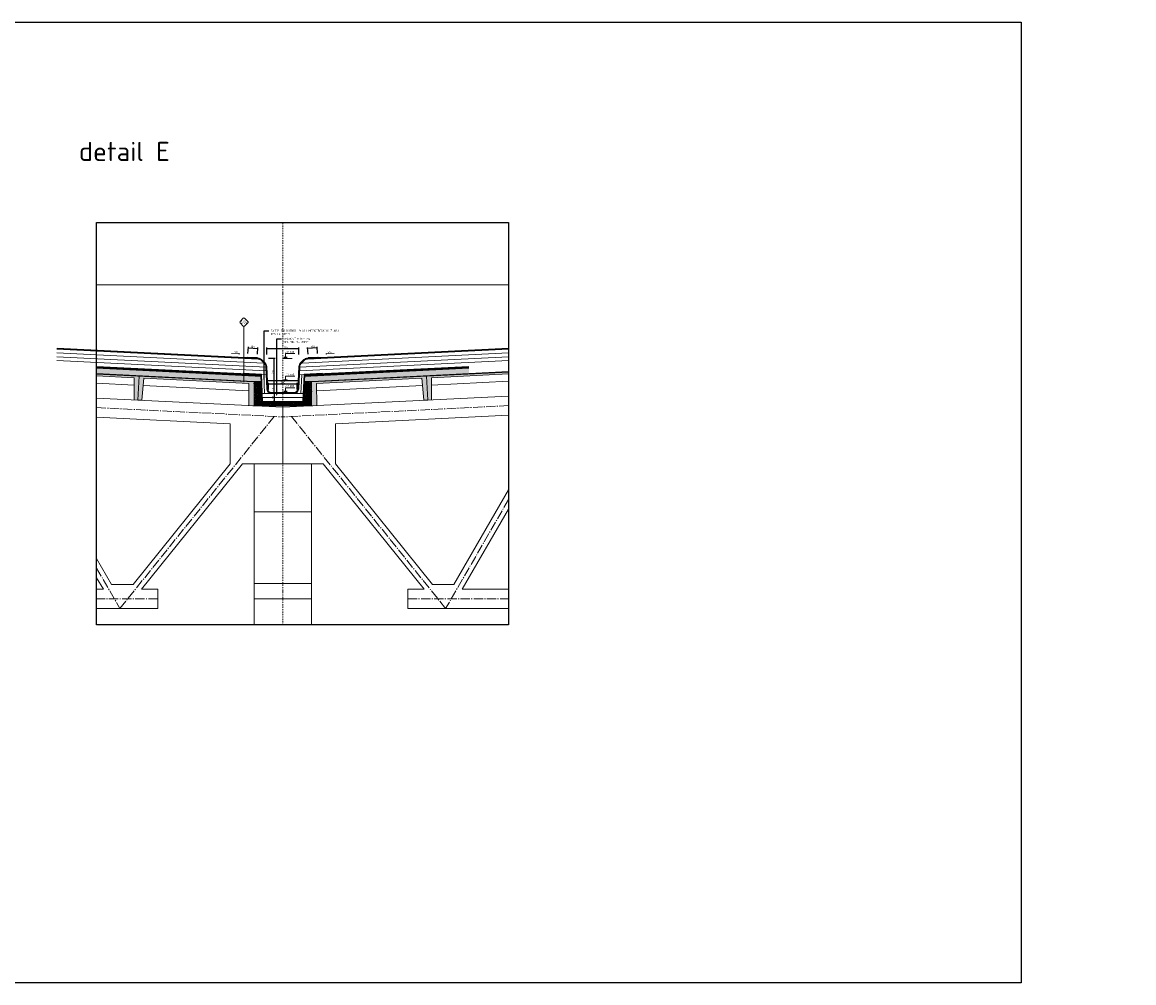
# Model space of a CAD drawing. Header units: millimetres. Extents: x -385852 to 238709, y -99680 to 201840.
# Tile 175 of 176: x 43584 to 55188, y -56312 to -46284. Entities that reach past the tile are written whole.
import ezdxf
from ezdxf import colors
from ezdxf.entities.mleader import LeaderData, LeaderLine
from ezdxf.enums import TextEntityAlignment as Align
from ezdxf.math import Vec2, Vec3

# ---------------------------------------------------------------- set-up
doc = ezdxf.new("R2010")
doc.units = ezdxf.units.MM
for name, pattern in [('AM_DIN_G_W050', [13.75, 9.75, -1.5, 1, -1.5]), ('CARKOVANA', [5, 3, -2]), ('CENTERX2', [101.6, 63.5, -12.7, 12.7, -12.7]), ('DASHDOT', [25.4, 12.7, -6.35, 0, -6.35])]:
    doc.linetypes.add(name, pattern=pattern)
doc.layers.get('0').update_dxf_attribs({"color": 4})
doc.layers.get('Defpoints').update_dxf_attribs({"color": 8})
for name, color, linetype in [('_____detaily', 1, 'Continuous'), ('_____detaily @ 10', 1, 'Continuous'), ('_____detaily @ 200', 1, 'Continuous')]:
    doc.layers.add(name, color=color, linetype=linetype)
for name, color, linetype, lineweight in [('A99_N_kce-pohl', 7, 'Continuous', 20), ('A99_N_kce-rez-ten', 4, 'Continuous', 20), ('A99_N_txt-popis-10 @ 200', 240, 'Continuous', 5), ('A99_N_znaceni 200', 5, 'Continuous', 5), ('A99_S_kce-pohl', 7, 'Continuous', 5), ('A99_S_kce-rez-sil', 7, 'Continuous', 5), ('A99_S_kce-rez-ten', 4, 'Continuous', 20), ('A99_S_osy', 1, 'CENTERX2', 5), ('A99_S_sraf', 252, 'Continuous', 9)]:
    doc.layers.add(name, color=color, linetype=linetype, lineweight=lineweight)
doc.styles.add('A99_kota', font='isocpeur.ttf', dxfattribs={"height": 2})
doc.styles.add('A99_popis', font='isocpeur.ttf')
doc.styles.get("Standard").update_dxf_attribs({"font": 'isocpeur.ttf', "height": 20})
doc.linetypes.add('IZOLACE', pattern='A,0.00254,-2.54,[134,ltypeshp.shx,S=2.54,R=0,X=-2.54,Y=0],-5.08,[134,ltypeshp.shx,S=2.54,R=180,X=2.54,Y=0],-2.54', length=10.16254)
doc.dimstyles.new('detaily_10', dxfattribs={"dimtxt": 20, "dimasz": 10, "dimexe": 10, "dimexo": 10, "dimgap": 5, "dimtad": 1, "dimdec": 0, "dimtxsty": 'Standard', "dimblk": 'ARCHTICK', "dimcen": 3, "dimazin": 0, "dimtfac": 1, "dimtdec": 0, "dimtmove": 0, "dimatfit": 0, "dimfxl": 0, "dimarcsym": 0})
pattern_1 = [(227.663, (46078.323, -49960.273), (18.4799, -16.83725), []), (227.663, (46071.26, -49960.601), (18.4799, -16.83725), []), (227.663, (46057.133, -49961.258), (11.745, -24.22921), [10, -5, 0, -5])]
pattern_2 = [(227.663, (46071.26, -49960.601), (14.78393, -13.4698), []), (182.663, (46049.058, -49968.265), (-13.4698, -14.78393), [2.5, -25.78427]), (227.663, (46046.56, -49968.382), (14.78393, -13.4698), [2.5, -17.5]), (272.663, (46044.876, -49970.23), (14.78393, -13.4698), [2.5, -25.78427]), (317.663, (46044.993, -49972.727), (13.4698, 14.78393), [2.5, -17.5]), (182.663, (46049.338, -49974.295), (-13.4698, -14.78393), [2.5, -25.78427]), (227.663, (46051.022, -49972.447), (14.78393, -13.4698), [2.5, -17.5]), (272.663, (46050.906, -49969.949), (14.78393, -13.4698), [2.5, -25.78427]), (317.663, (46049.058, -49968.265), (13.4698, 14.78393), [2.5, -17.5]), (227.663, (46042.898, -49976.882), (14.78393, -13.4698), [5, -15])]

# ---------------------------------------------------------------- blocks, each defined once
blk = doc.blocks.new('*U105')
at = {"color": 0, "linetype": 'ByBlock', "lineweight": -2}
blk.add_line((-3, 0), (7, 0), dxfattribs=at)
for points in [[(-1.8, 1.7), (0, 0), (1.7, 1.7)], [(0, 0), (0, 5), (0, 5), (9.7, 5)]]:
    blk.add_lwpolyline(points, dxfattribs=at)
at = {"color": 0, "linetype": 'ByBlock', "lineweight": -2, "style": 'A99_kota'}
for tag, p in [('VYSKA', (9.2, 7.8)), ('POPIS', (9.2, 4.5))]:
    blk.add_attdef(tag, text='', height=2, dxfattribs=at).set_placement(p, align=Align.TOP_RIGHT)
blk = doc.blocks.new('*U107')
at = {"color": 0, "linetype": 'ByBlock', "lineweight": -2}
blk.add_line((-3, 0), (7, 0), dxfattribs=at)
for points in [[(-1.8, 1.7), (0, 0), (1.7, 1.7)], [(0, 0), (0, 5), (0, 5), (9.7, 5)]]:
    blk.add_lwpolyline(points, dxfattribs=at)
at = {"color": 0, "linetype": 'ByBlock', "lineweight": -2, "style": 'A99_kota'}
for tag, p in [('VYSKA', (9.2, 7.8)), ('POPIS', (9.2, 4.5))]:
    blk.add_attdef(tag, text='', height=2, dxfattribs=at).set_placement(p, align=Align.TOP_RIGHT)
blk = doc.blocks.new('_ArchTick')
at = {"color": 0, "linetype": 'ByBlock', "const_width": 0.15}
blk.add_lwpolyline([(-0.5, -0.5), (0.5, 0.5)], dxfattribs=at)
blk = doc.blocks.new('*D215')
at = {"layer": '_____detaily', "color": 0, "linetype": 'Continuous', "lineweight": -2, "transparency": 16777216}
for p, q in [((46216.5, -50159.5), (46205, -50159.5)), ((46215, -50159.5), (46215, -50244.5)), ((46216.5, -50244.5), (46205, -50244.5))]:
    blk.add_line(p, q, dxfattribs=at)
at = {"layer": 'Defpoints', "color": 0, "linetype": 'Continuous', "lineweight": 5, "transparency": 16777216}
for p in [(46226.5, -50159.5), (46215, -50244.5), (46226.5, -50244.5)]:
    blk.add_point(p, dxfattribs=at)
at = {"layer": '_____detaily', "color": 0, "linetype": 'Continuous', "lineweight": -2, "transparency": 16777216, "xscale": 10, "yscale": 10, "zscale": 10}
for p, rotation in [((46215, -50159.5), 90), ((46215, -50244.5), 270)]:
    blk.add_blockref('_ArchTick', p, dxfattribs=dict(at, rotation=rotation))
at = {"layer": '_____detaily', "color": 0, "linetype": 'Continuous', "lineweight": 5, "transparency": 16777216, "insert": (46200, -50199.5), "char_height": 20, "attachment_point": 5, "rotation": 90}
blk.add_mtext('80', dxfattribs=at)
blk = doc.blocks.new('*D216')
at = {"layer": '_____detaily', "color": 0, "linetype": 'Continuous', "lineweight": -2, "transparency": 16777216}
for p, q in [((46215, -50149.5), (46215, -50099.5)), ((46215, -50159.5), (46205, -50159.5)), ((46215, -50149.5), (46225, -50149.5)), ((46215, -50159.5), (46215, -50149.5)), ((46215, -50159.5), (46215, -50169.5))]:
    blk.add_line(p, q, dxfattribs=at)
at = {"layer": 'Defpoints', "color": 0, "linetype": 'Continuous', "lineweight": 5, "transparency": 16777216}
for p in [(46215, -50149.5), (46215, -50149.5), (46215, -50159.5)]:
    blk.add_point(p, dxfattribs=at)
at = {"layer": '_____detaily', "color": 0, "linetype": 'Continuous', "lineweight": -2, "transparency": 16777216, "xscale": 10, "yscale": 10, "zscale": 10}
for p, rotation in [((46215, -50149.5), 270), ((46215, -50159.5), 90)]:
    blk.add_blockref('_ArchTick', p, dxfattribs=dict(at, rotation=rotation))
at = {"layer": '_____detaily', "color": 0, "linetype": 'Continuous', "lineweight": 5, "transparency": 16777216, "insert": (46200, -50114.5), "char_height": 20, "attachment_point": 5, "rotation": 90}
blk.add_mtext('10', dxfattribs=at)
blk = doc.blocks.new('*D217')
at = {"layer": '_____detaily', "color": 0, "linetype": 'Continuous', "lineweight": -2, "transparency": 16777216}
for p, q in [((46155, -49790), (46225, -49790)), ((46215, -50150), (46215, -49790)), ((46215, -50150), (46225, -50150))]:
    blk.add_line(p, q, dxfattribs=at)
at = {"layer": 'Defpoints', "color": 0, "linetype": 'Continuous', "lineweight": 5, "transparency": 16777216}
for p in [(46118, -49790), (46215, -49790), (46215, -50150)]:
    blk.add_point(p, dxfattribs=at)
at = {"layer": '_____detaily', "color": 0, "linetype": 'Continuous', "lineweight": -2, "transparency": 16777216, "xscale": 10, "yscale": 10, "zscale": 10}
for p, rotation in [((46215, -49790), 90), ((46215, -50150), 270)]:
    blk.add_blockref('_ArchTick', p, dxfattribs=dict(at, rotation=rotation))
at = {"layer": '_____detaily', "color": 0, "linetype": 'Continuous', "lineweight": 5, "transparency": 16777216, "insert": (46200, -49938), "char_height": 20, "attachment_point": 5, "rotation": 90}
blk.add_mtext('360', dxfattribs=at)
blk = doc.blocks.new('*D218')
at = {"layer": '_____detaily', "color": 0, "linetype": 'Continuous', "lineweight": -2, "transparency": 16777216}
for p, q in [((46155, -50119), (46155, -50049)), ((46155, -50059), (46454.5, -50059)), ((46454.5, -50119), (46454.5, -50049))]:
    blk.add_line(p, q, dxfattribs=at)
at = {"layer": 'Defpoints', "color": 0, "linetype": 'Continuous', "lineweight": 5, "transparency": 16777216}
for p in [(46454.5, -50059), (46155, -50162), (46454.5, -50139.964614)]:
    blk.add_point(p, dxfattribs=at)
at = {"layer": '_____detaily', "color": 0, "linetype": 'Continuous', "lineweight": -2, "transparency": 16777216, "xscale": 10, "yscale": 10, "zscale": 10, "rotation": 180}
blk.add_blockref('_ArchTick', (46155, -50059), dxfattribs=at)
at = {"layer": '_____detaily', "color": 0, "linetype": 'Continuous', "lineweight": -2, "transparency": 16777216, "xscale": 10, "yscale": 10, "zscale": 10}
blk.add_blockref('_ArchTick', (46454.5, -50059), dxfattribs=at)
at = {"layer": '_____detaily', "color": 0, "linetype": 'Continuous', "lineweight": 5, "transparency": 16777216, "insert": (46304, -50044), "char_height": 20, "attachment_point": 5}
blk.add_mtext('300', dxfattribs=at)
blk = doc.blocks.new('*U230')
at = {"color": 0}
for p, q in [((-0.7, 4.1), (-4.1, 0.7)), ((4.1, 0.7), (0.7, 4.1)), ((-4.1, -0.7), (-0.7, -4.1)), ((0, -4.4), (0, -62.5)), ((0.7, -4.1), (4.1, -0.7))]:
    blk.add_line(p, q, dxfattribs=at)
for centre, start, end in [((-3.4, 0), 135, 225), ((0, 3.4), 45, 135), ((3.4, 0), 315, 45), ((0, -3.4), 225, 315)]:
    blk.add_arc(centre, 1.01, start, end, dxfattribs=at)
at = {"color": 0, "linetype": 'ByBlock', "style": 'A99_popis', "width": 0.953108}
blk.add_attdef('SKLADBA', text='', height=3, rotation=0.0103, dxfattribs=at).set_placement((-2.9, -1.5), (2.9, -1.5), align=Align.FIT)
blk = doc.blocks.new('*D279')
at = {"layer": '_____detaily', "color": 0, "linetype": 'Continuous', "lineweight": -2, "transparency": 16777216}
for p, q in [((45941, -49744), (45945, -49674)), ((45944, -49684), (46044, -49689)), ((46041, -49749), (46045, -49679))]:
    blk.add_line(p, q, dxfattribs=at)
at = {"layer": 'Defpoints', "color": 0, "linetype": 'Continuous', "lineweight": 5, "transparency": 16777216}
for p in [(46044, -49689), (45939, -49796), (46039, -49801)]:
    blk.add_point(p, dxfattribs=at)
at = {"layer": '_____detaily', "color": 0, "linetype": 'Continuous', "lineweight": -2, "transparency": 16777216, "xscale": 10, "yscale": 10, "zscale": 10}
for p, rotation in [((45944, -49684), 177.1400000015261), ((46044, -49689), 357.1400000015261)]:
    blk.add_blockref('_ArchTick', p, dxfattribs=dict(at, rotation=rotation))
at = {"layer": '_____detaily', "color": 0, "linetype": 'Continuous', "lineweight": 5, "transparency": 16777216, "insert": (45991, -49672), "char_height": 20, "attachment_point": 5, "rotation": 357.14}
blk.add_mtext('100', dxfattribs=at)
blk = doc.blocks.new('*D280')
at = {"layer": '_____detaily', "color": 0, "linetype": 'Continuous', "lineweight": -2, "transparency": 16777216}
for p, q in [((46568, -49749), (46564, -49679)), ((46665, -49684), (46565, -49689)), ((46668, -49744), (46664, -49674))]:
    blk.add_line(p, q, dxfattribs=at)
at = {"layer": 'Defpoints', "color": 0, "linetype": 'Continuous', "lineweight": 5, "transparency": 16777216}
for p in [(46565, -49689), (46570, -49801), (46670, -49796)]:
    blk.add_point(p, dxfattribs=at)
at = {"layer": '_____detaily', "color": 0, "linetype": 'Continuous', "lineweight": -2, "transparency": 16777216, "xscale": 10, "yscale": 10, "zscale": 10}
for p, rotation in [((46565, -49689), 182.859999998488), ((46665, -49684), 2.859999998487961)]:
    blk.add_blockref('_ArchTick', p, dxfattribs=dict(at, rotation=rotation))
at = {"layer": '_____detaily', "color": 0, "linetype": 'Continuous', "lineweight": 5, "transparency": 16777216, "insert": (46618, -49672), "char_height": 20, "attachment_point": 5, "rotation": 2.86}
blk.add_mtext('100', dxfattribs=at)
blk = doc.blocks.new('*D281')
at = {"layer": '_____detaily', "color": 0, "linetype": 'Continuous', "lineweight": -2, "transparency": 16777216}
for p, q in [((46137.5, -49751.5), (46137.5, -49681.5)), ((46137.5, -49691.5), (46471.5, -49691.5)), ((46471.5, -49751.5), (46471.5, -49681.5))]:
    blk.add_line(p, q, dxfattribs=at)
at = {"layer": 'Defpoints', "color": 0, "linetype": 'Continuous', "lineweight": 5, "transparency": 16777216}
for p in [(46471.5, -49691.5), (46137.5, -49878.5), (46471.5, -49878.5)]:
    blk.add_point(p, dxfattribs=at)
at = {"layer": '_____detaily', "color": 0, "linetype": 'Continuous', "lineweight": -2, "transparency": 16777216, "xscale": 10, "yscale": 10, "zscale": 10, "rotation": 180}
blk.add_blockref('_ArchTick', (46137.5, -49691.5), dxfattribs=at)
at = {"layer": '_____detaily', "color": 0, "linetype": 'Continuous', "lineweight": -2, "transparency": 16777216, "xscale": 10, "yscale": 10, "zscale": 10}
blk.add_blockref('_ArchTick', (46471.5, -49691.5), dxfattribs=at)
at = {"layer": '_____detaily', "color": 0, "linetype": 'Continuous', "lineweight": 5, "transparency": 16777216, "insert": (46331.5, -49676.5), "char_height": 20, "attachment_point": 5}
blk.add_mtext('334', dxfattribs=at)

msp = doc.modelspace()

# ---------------------------------------------------------------- hatches: boundary and pattern name
at = {"layer": 'A99_S_sraf', "linetype": 'Continuous', "lineweight": 0, "transparency": 33554562}
h = msp.add_hatch(dxfattribs=at)
h.set_pattern_fill('BETON-LEHKY', color=256, scale=5, angle=-90)
h.set_pattern_definition(pattern_2)
h.paths.add_polyline_path([(44361.16237, -49897.01506), (44361.16237, -49952.08365), (46002.61641, -50034.08727), (46079.27285, -50034.5), (46076.86485, -49982.72798)])
at = {"layer": 'A99_S_sraf', "lineweight": 0, "transparency": 33554687}
h = msp.add_hatch(dxfattribs=at)
h.set_pattern_fill('ZELEZOBETON', color=256, scale=5, angle=-90)
h.set_pattern_definition(pattern_1)
h.paths.add_polyline_path([(44361.16237, -49957.08988), (44361.16237, -49977.11482), (44752.92598, -49996.68652), (44751.43751, -50226.89899), (44831.33787, -50230.89065), (44852.80142, -50001.67609), (45951.4313, -50056.56135), (45949.94285, -50286.77214), (46004.5, -50288.76965), (46004.5, -50039.5)])
at = {"layer": 'A99_S_sraf', "linetype": 'Continuous', "lineweight": 0, "transparency": 33554562}
h = msp.add_hatch(dxfattribs=at)
h.set_pattern_fill('BETON-LEHKY', color=256, scale=5, angle=-90)
h.set_pattern_definition(pattern_2)
h.paths.add_polyline_path([(48247.83763, -49897.01506), (48247.83763, -49952.08365), (46606.38359, -50034.08727), (46529.72715, -50034.5), (46532.13515, -49982.72798)])
at = {"layer": 'A99_S_sraf', "lineweight": 0, "transparency": 33554687}
h = msp.add_hatch(dxfattribs=at)
h.set_pattern_fill('ZELEZOBETON', color=256, scale=5, angle=-90)
h.set_pattern_definition(pattern_1)
h.paths.add_polyline_path([(48662.16237, -49956.41602), (48662.16237, -49936.39108), (46604.5, -50039.5), (46604.5, -50098.98328), (46604.5, -50237.55069), (46604.5, -50288.76965), (46659.05715, -50286.77214), (46657.5687, -50056.56135), (47756.19858, -50001.67609), (47777.66213, -50230.89065), (47857.56249, -50226.89899), (47856.07402, -49996.68652)])
h = msp.add_hatch(dxfattribs=at)
h.set_pattern_fill('ZELEZOBETON', color=256, scale=5, angle=-90)
h.set_pattern_definition(pattern_1)
h.paths.add_polyline_path([(46304.5, -50289.5), (46304.5, -50254.5), (46084.5, -50254.5), (46074.5, -50039.5), (46004.5, -50039.5), (46004.5, -50289.5)])
h.paths.add_polyline_path([(46604.5, -50289.5), (46604.5, -50039.5), (46534.5, -50039.5), (46524.5, -50254.5), (46304.5, -50254.5), (46304.5, -50289.5)])

# ---------------------------------------------------------------- linework, layer by layer
at = {"layer": '_____detaily', "color": 2, "linetype": 'Continuous'}
msp.add_lwpolyline([(15939, -46284.5), (54011.5, -46284.5), (54011.5, -56312), (15939, -56312)], close=True, dxfattribs=at)
at = {"layer": '_____detaily', "linetype": 'Continuous'}
msp.add_lwpolyline([(44361.16237, -48376.2621), (48662.16237, -48376.2621), (48662.16237, -52576.2621), (44361.16237, -52576.2621)], close=True, dxfattribs=at)
at = {"layer": '_____detaily', "linetype": 'CARKOVANA', "lineweight": 5, "ltscale": 4, "const_width": 5}
for points in [[(43946.96237, -49693.59489), (46045.98372, -49798.45762, -0.1735696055), (46078.6613, -49812.02882), (46112.46338, -49842.72904, -0.1993214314), (46129.60958, -49879.15323), (46140.42603, -50111.70692, 0.4006650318), (46187.87473, -50157), (46304.5, -50157)], [(48662.03763, -49693.59489), (46563.01628, -49798.45762, 0.1735696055), (46530.3387, -49812.02882), (46496.53662, -49842.72904, 0.1993214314), (46479.39042, -49879.15323), (46468.57397, -50111.70692, -0.4006650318), (46421.12527, -50157), (46304.5, -50157)], [(45937.36897, -49788.02522), (46046.2332, -49793.46385, -0.1735696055), (46082.02293, -49808.32754), (46115.82501, -49839.02777, -0.1993214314), (46134.60418, -49878.92092), (46145.42063, -50111.47461, 0.4006650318), (46187.87473, -50152), (46304.5, -50152)], [(46671.63103, -49788.02522), (46562.7668, -49793.46385, 0.1735696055), (46526.97707, -49808.32754), (46493.17499, -49839.02777, 0.1993214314), (46474.39582, -49878.92092), (46463.57937, -50111.47461, -0.4006650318), (46421.12527, -50152), (46304.5, -50152)]]:
    msp.add_lwpolyline(points, format="xyb", dxfattribs=at)
for points in [[(43947.21185, -49688.60111), (45910.90925, -49786.75195)], [(48661.78815, -49688.60111), (46698.09075, -49786.75195)], [(45910.90925, -49786.75195), (45936.12759, -49783.00557)], [(45937.11907, -49783.0065), (46038.99202, -49788.09586)], [(46671.88093, -49783.0065), (46570.00798, -49788.09586)], [(46698.09075, -49786.75195), (46672.87241, -49783.00557)], [(45889.62906, -49950.84601), (46078.32312, -49960.27277)], [(46078.32312, -49960.27277), (46091.65927, -50247), (46304.50658, -50247)], [(46530.67688, -49960.27277), (46517.34073, -50247), (46304.49342, -50247)], [(46719.37094, -49950.84601), (46530.67688, -49960.27277)]]:
    msp.add_lwpolyline(points, dxfattribs=at)
at = {"layer": '_____detaily', "linetype": 'Continuous', "lineweight": 5}
for points in [[(43946.83763, -49691.08554), (45961.10378, -49791.69662)], [(43947.33659, -49686.10423), (45908.52983, -49784.08136)], [(48662.16237, -49691.08554), (46647.89622, -49791.69662)], [(48661.66341, -49686.10423), (46700.47017, -49784.08136)], [(45910.54189, -49784.27909), (45935.76023, -49780.53271)], [(45911.27661, -49789.22482), (45936.49495, -49785.47844)], [(45937.24381, -49780.50961), (46039.11676, -49785.59897)], [(45968.90901, -49792.09498), (45962.65706, -49796.79791)], [(46671.75619, -49780.50961), (46569.88324, -49785.59897)], [(46640.09099, -49792.09498), (46646.34294, -49796.79791)], [(46697.72339, -49789.22482), (46672.50505, -49785.47844)], [(46698.45811, -49784.27909), (46673.23977, -49780.53271)], [(46080.94835, -49962.90704), (46131.11898, -49965.41346)], [(46528.05165, -49962.90704), (46477.88102, -49965.41346)], [(46519.5, -50159.5), (46089, -50159.5)]]:
    msp.add_lwpolyline(points, dxfattribs=at)
for points in [[(43946.83763, -49696.09177), (46045.85898, -49800.95451, -0.1735696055), (46076.98049, -49813.87946), (46110.78256, -49844.57968, -0.1993214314), (46127.11228, -49879.26938), (46137.92873, -50111.82307, 0.4006650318), (46187.87473, -50159.5), (46304.5, -50159.5)], [(43947.08711, -49691.098), (46046.10846, -49795.96073, -0.1735696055), (46080.34212, -49810.17818), (46114.14419, -49840.8784, -0.1993214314), (46132.10688, -49879.03707), (46142.92333, -50111.59076, 0.4006650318), (46187.87473, -50154.5), (46304.5, -50154.5)], [(48661.91289, -49691.098), (46562.89154, -49795.96073, 0.1735696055), (46528.65788, -49810.17818), (46494.85581, -49840.8784, 0.1993214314), (46476.89312, -49879.03707), (46466.07667, -50111.59076, -0.4006650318), (46421.12527, -50154.5), (46304.5, -50154.5)], [(48662.16237, -49696.09177), (46563.14102, -49800.95451, 0.1735696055), (46532.01951, -49813.87946), (46498.21744, -49844.57968, 0.1993214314), (46481.88772, -49879.26938), (46471.07127, -50111.82307, -0.4006650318), (46421.12527, -50159.5), (46304.5, -50159.5)], [(45937.49371, -49785.52833), (46046.35794, -49790.96696, -0.1735696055), (46083.70374, -49806.4769), (46117.50582, -49837.17713, -0.1993214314), (46137.10148, -49878.80477), (46147.91793, -50111.35846, 0.4006650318), (46187.87473, -50149.5), (46304.5, -50149.5)], [(46671.50629, -49785.52833), (46562.64206, -49790.96696, 0.1735696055), (46525.29626, -49806.4769), (46491.49418, -49837.17713, 0.1993214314), (46471.89852, -49878.80477), (46461.08207, -50111.35846, -0.4006650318), (46421.12527, -50149.5), (46304.5, -50149.5)]]:
    msp.add_lwpolyline(points, format="xyb", dxfattribs=at)
at = {"layer": '_____detaily', "linetype": 'IZOLACE', "lineweight": 5, "ltscale": 3.8}
for points in [[(46101.75697, -49844.478), (43946.83763, -49736.57034)], [(46507.24303, -49844.478), (48662.16237, -49736.57034)], [(46129.25186, -49925.27029), (43946.83763, -49816.24143)], [(46479.74814, -49925.27029), (48662.16237, -49816.24143)]]:
    msp.add_lwpolyline(points, dxfattribs=at)
at = {"layer": '_____detaily', "lineweight": 5}
for points in [[(46129.89326, -49885.25245), (43946.83763, -49776.19154)], [(46479.10674, -49885.25245), (48662.16237, -49776.19154)]]:
    msp.add_lwpolyline(points, dxfattribs=at)
at = {"layer": '_____detaily', "color": 5, "linetype": 'Continuous', "lineweight": 5}
for points in [[(45770.07792, -49742.27425), (45856.99289, -49746.11995)], [(45856.99289, -49746.11995), (45846.25625, -49750.1493)], [(45856.99289, -49746.11995), (45846.65408, -49741.15809)], [(46752.00711, -49746.11995), (46762.34592, -49741.15809)], [(46838.92208, -49742.27425), (46752.00711, -49746.11995)], [(46752.00711, -49746.11995), (46762.74375, -49750.1493)]]:
    msp.add_lwpolyline(points, dxfattribs=at)
at = {"layer": '_____detaily', "linetype": 'IZOLACE', "lineweight": 5, "ltscale": 2.4}
for points in [[(46106.03366, -49964.16025), (46115.11923, -50159.5)], [(46502.96634, -49964.16025), (46493.88077, -50159.5)]]:
    msp.add_lwpolyline(points, dxfattribs=at)
at = {"layer": '_____detaily', "linetype": 'Continuous'}
msp.add_lwpolyline([(46464.88944, -50029.5), (46144.11056, -50029.5)], dxfattribs=at)
at = {"layer": '_____detaily', "linetype": 'IZOLACE', "lineweight": 5, "ltscale": 4}
msp.add_lwpolyline([(46092, -50202), (46510.5, -50202)], dxfattribs=at)
at = {"layer": 'A99_N_kce-pohl'}
msp.add_lwpolyline([(48662.16237, -49024.32925), (44361.16237, -49024.32925)], dxfattribs=at)
at = {"layer": 'A99_N_kce-pohl', "linetype": 'Continuous', "ltscale": 2}
msp.add_lwpolyline([(48101.77097, -49904.31224), (48100.77306, -49884.33715), (48115.75438, -49883.58872)], dxfattribs=at)
at = {"layer": 'A99_N_kce-rez-ten', "linetype": 'Continuous'}
for points in [[(45889.7538, -49948.34912), (45889.7538, -49948.34912), (46080.71496, -49957.88914)], [(46075.93128, -49962.65639), (46089.27285, -50249.5), (46304.50658, -50249.5)], [(46085.96686, -50178.42128), (46089.27285, -50249.5), (46076.72827, -49979.79158)], [(46080.71496, -49957.88914), (46094.04569, -50244.5), (46304.50658, -50244.5)], [(46528.28504, -49957.88914), (46514.95431, -50244.5), (46304.49342, -50244.5)], [(46533.06872, -49962.65639), (46519.72715, -50249.5), (46304.49342, -50249.5)], [(46523.03314, -50178.42128), (46519.72715, -50249.5), (46532.27173, -49979.79158)], [(46719.2462, -49948.34912), (46719.2462, -49948.34912), (46528.28504, -49957.88914)]]:
    msp.add_lwpolyline(points, dxfattribs=at)
at = {"layer": 'A99_S_kce-pohl', "lineweight": 0}
for p, q in [((46384.5, -50894.5), (45882.10288, -50894.5)), ((46224.5, -50894.5), (46726.89712, -50894.5))]:
    msp.add_line(p, q, dxfattribs=at)
at = {"layer": 'A99_S_kce-pohl'}
for p, q in [((46004.5, -52576.2621), (46004.5, -50924.97615)), ((46604.5, -52576.2621), (46604.5, -50924.97615))]:
    msp.add_line(p, q, dxfattribs=at)
at = {"layer": 'A99_S_kce-pohl', "lineweight": 5}
for p, q in [((44829.3673, -52204.5), (44999.15423, -52204.5)), ((44999.15423, -52204.5), (44999.15423, -52404.5)), ((47609.84577, -52204.5), (47609.84577, -52404.5)), ((47779.6327, -52204.5), (47609.84577, -52204.5))]:
    msp.add_line(p, q, dxfattribs=at)
for points in [[(44361.16237, -50207.33312), (46304.5, -50304.5)], [(48662.16237, -50186.61688), (46304.5, -50304.5)], [(44741.25943, -52154.5), (45754.5, -50893.64668)], [(44829.3673, -52204.5), (45882.10288, -50894.5)], [(46304.5, -50894.5), (45882.10288, -50894.5)], [(46304.5, -50894.5), (46726.89712, -50894.5)], [(47779.6327, -52204.5), (46726.89712, -50894.5)], [(47867.74057, -52154.5), (46854.5, -50893.64668)], [(48662.16237, -51166.29369), (48091.19873, -52154.5)], [(48662.16237, -51366.18271), (48177.80127, -52204.5)], [(44361.16237, -51883.39421), (44517.80127, -52154.5)], [(44361.16237, -52083.28323), (44431.19873, -52204.5)], [(44361.16237, -52204.5), (44431.19873, -52204.5)], [(44517.80127, -52154.5), (44741.25943, -52154.5)], [(48091.19873, -52154.5), (47867.74057, -52154.5)], [(48662.16237, -52204.5), (48177.80127, -52204.5)], [(44361.16237, -52404.5), (44999.15423, -52404.5)], [(48662.16237, -52404.5), (47609.84577, -52404.5)]]:
    msp.add_lwpolyline(points, dxfattribs=at)
at = {"layer": 'A99_S_kce-pohl', "color": 253, "linetype": 'AM_DIN_G_W050', "lineweight": 0, "ltscale": 10}
for points in [[(44361.16237, -50307.45804), (46299.50624, -50404.37523)], [(48662.16237, -50286.7418), (46309.49376, -50404.37523)], [(44604.5, -52404.5), (46215.21696, -50400.16077)], [(48004.5, -52404.5), (46393.78304, -50400.16077)], [(48662.16237, -51266.2382), (48004.5, -52404.5)], [(44361.16237, -51983.33872), (44604.5, -52404.5)], [(44999.15423, -52304.5), (44999.15423, -52304.5), (44361.16237, -52304.5)], [(47609.84577, -52304.5), (47609.84577, -52304.5), (48662.16237, -52304.5)]]:
    msp.add_lwpolyline(points, dxfattribs=at)
at = {"layer": 'A99_S_kce-pohl', "lineweight": 9}
for points in [[(44361.16237, -50407.58296), (45754.5, -50477.24984)], [(48662.16237, -50386.86673), (46854.5, -50477.24984)], [(45754.5, -50893.64668), (45754.5, -50477.24984)], [(46854.5, -50893.64668), (46854.5, -50477.24984)]]:
    msp.add_lwpolyline(points, dxfattribs=at)
at = {"layer": 'A99_S_kce-rez-sil', "lineweight": 13}
for points in [[(44361.16237, -49977.11482), (44752.92598, -49996.68652), (44751.43751, -50226.89899), (44791.38769, -50228.89482), (44791.38769, -50228.89482)], [(48662.16237, -49956.41602), (47856.07402, -49996.68652), (47857.56249, -50226.89899), (47817.61231, -50228.89482), (47817.61231, -50228.89482)]]:
    msp.add_lwpolyline(points, dxfattribs=at)
at = {"layer": 'A99_S_kce-rez-sil', "lineweight": 20}
for points in [[(45989.89301, -50288.76965), (45949.94284, -50286.77382), (45951.4313, -50056.56135), (44852.80142, -50001.67609), (44831.33787, -50230.89065), (44791.38769, -50228.89482), (44791.38769, -50228.89482)], [(46619.10699, -50288.76965), (46659.05716, -50286.77382), (46657.5687, -50056.56135), (47756.19858, -50001.67609), (47777.66213, -50230.89065), (47817.61231, -50228.89482), (47817.61231, -50228.89482)], [(45989.89301, -50288.76965), (46619.5, -50288.76965)]]:
    msp.add_lwpolyline(points, dxfattribs=at)
for points in [[(46604.5, -51394.5), (46004.5, -51394.5), (46004.5, -50894.5), (46604.5, -50894.5)], [(46604.5, -52144.5), (46004.5, -52144.5), (46004.5, -52304.5), (46604.5, -52304.5)]]:
    msp.add_lwpolyline(points, close=True, dxfattribs=at)
at = {"layer": 'A99_S_kce-rez-ten', "lineweight": 0}
msp.add_line((46304.5, -50597.50091), (46304.5, -50894.5), dxfattribs=at)
at = {"layer": 'A99_S_kce-rez-ten', "color": 253, "lineweight": 0}
msp.add_line((47609.84577, -52204.5), (47609.84577, -52404.5), dxfattribs=at)
at = {"layer": 'A99_S_kce-rez-ten', "linetype": 'CARKOVANA', "lineweight": 0, "ltscale": 15}
for points, const_width in [([(46078.9066, -49972.81751), (44361.16237, -49887.00258)], 20), ([(46530.0934, -49972.81751), (48247.83763, -49887.00258)], 20), ([(46002.49167, -50036.58416), (44361.16237, -49954.5742)], 5), ([(46004.5, -50037), (46076.88642, -50037), (46086.88642, -50252), (46304.5, -50252)], 5), ([(46604.5, -50037), (46532.11358, -50037), (46522.11358, -50252), (46304.5, -50252)], 5)]:
    msp.add_lwpolyline(points, dxfattribs=dict(at, const_width=const_width))
at = {"layer": 'A99_S_kce-rez-ten', "lineweight": 0}
for points in [[(46080.94835, -49962.90704), (44361.16237, -49876.99011)], [(46528.05165, -49962.90704), (48247.83763, -49876.99011)], [(46085.26103, -49983.14743), (44361.16237, -49897.01506)], [(46002.61641, -50034.08727), (44361.16237, -49952.07638)], [(44361.16237, -49977.11482), (44752.92598, -49996.68652), (44751.43751, -50226.89899), (44791.38769, -50228.89482), (44803.86161, -49979.20621), (44361.16237, -49957.08988)], [(46002.36694, -50039.08104), (44361.16237, -49957.08988)], [(46527.11809, -49982.97862), (48247.83763, -49897.01506)], [(46606.38359, -50034.08727), (48662.16237, -49931.37575)], [(46606.63306, -50039.08104), (48662.16237, -49936.39108)], [(48662.16237, -49956.41602), (47856.07402, -49996.68652), (47857.56249, -50226.89899), (47817.61231, -50228.89482), (47805.13839, -49979.20621), (48662.16237, -49936.39108)], [(46004.5, -50034.5), (46079.27285, -50034.5), (46089.27285, -50249.5), (46304.5, -50249.5)], [(46604.5, -50034.5), (46529.72715, -50034.5), (46519.72715, -50249.5), (46304.5, -50249.5)], [(46304.5, -50894.5), (46304.5, -50304.5)]]:
    msp.add_lwpolyline(points, dxfattribs=at)
at = {"layer": 'A99_S_kce-rez-ten', "linetype": 'CARKOVANA', "ltscale": 15, "const_width": 5}
msp.add_lwpolyline([(46606.50833, -50036.58416), (48662.16237, -49933.87223)], dxfattribs=at)
at = {"layer": 'A99_S_kce-rez-ten', "lineweight": 5}
for points in [[(44752.44061, -50071.7558), (44361.16237, -50052.20836)], [(45950.94593, -50131.63063), (44845.80244, -50076.41997)], [(46658.05407, -50131.63063), (47763.19756, -50076.41997)], [(47856.55939, -50071.7558), (48662.16237, -50031.50956)]]:
    msp.add_lwpolyline(points, dxfattribs=at)
at = {"layer": 'A99_S_kce-rez-ten', "lineweight": 0}
msp.add_lwpolyline([(46604.5, -50039.5), (46604.5, -50289.5), (46004.5, -50289.5), (46004.5, -50039.5), (46074.5, -50039.5), (46084.5, -50254.5), (46524.5, -50254.5), (46534.5, -50039.5)], close=True, dxfattribs=at)
at = {"layer": 'A99_S_kce-rez-ten', "color": 253, "lineweight": 0}
msp.add_lwpolyline([(46304.5, -50894.5), (46304.5, -50304.5)], dxfattribs=at)
at = {"layer": 'A99_S_osy', "linetype": 'DASHDOT', "lineweight": 5}
msp.add_lwpolyline([(46304.5, -52576.2621), (46304.5, -48376.2621)], dxfattribs=at)

# ---------------------------------------------------------------- block references
at = {"layer": '_____detaily', "color": 5, "linetype": 'Continuous', "lineweight": 5, "xscale": 10, "yscale": 10, "zscale": 10}
for name, p, values in [('*U105', (46331.5, -49794.5), {'VYSKA': '+13,630'}), ('*U105', (46331.5, -50029.5), {'VYSKA': '+13,400'}), ('*U107', (46331.5, -50149.5), {'VYSKA': '+13,280'})]:
    msp.add_blockref(name, p, dxfattribs=at).add_auto_attribs(values)
at = {"layer": 'A99_N_znaceni 200', "lineweight": 5}
ref = msp.add_blockref('*U230', (45899.04692, -49415.33797), dxfattribs=dict(at, xscale=10, yscale=10, zscale=10))
ref.add_attrib('SKLADBA', 'S/04', dxfattribs={"layer": '0', "color": 0, "linetype": 'ByBlock', "height": 30, "rotation": 0.010263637, "style": 'A99_popis', "width": 0.635405}).set_placement((45870.4129, -49430.39578), (45927.59936, -49430.38553), align=Align.FIT)

# ---------------------------------------------------------------- texts
at = {"layer": '_____detaily', "color": 5, "linetype": 'Continuous', "lineweight": 5, "char_height": 20, "style": 'A99_kota'}
for insert, attachment_point, rotation in [((45795.68116, -49717.88216), 1, 357.510447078), ((46813.31884, -49717.88216), 3, 2.489552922)]:
    msp.add_mtext_dynamic_manual_height_columns('5%', width=43.544989, gutter_width=2000, heights=[0], dxfattribs=dict(at, insert=insert, attachment_point=attachment_point, rotation=rotation))
at = {"layer": 'A99_N_txt-popis-10 @ 200', "linetype": 'Continuous', "insert": (44176.03145, -47533.59419), "char_height": 200, "width": 994.8061736, "attachment_point": 1, "style": 'A99_kota'}
msp.add_mtext('detail E', dxfattribs=at)

# ---------------------------------------------------------------- dimensions: what is measured, and where the dimension line sits
at = {"layer": '_____detaily', "color": 5, "linetype": 'Continuous', "lineweight": 5}
for base, p1, p2, angle, picture, middle in [((46044.29216, -49689.23718), (45938.85335, -49795.60873), (46038.72879, -49800.5983), 357.140000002, '*D279', (45989.86004, -49686.51786)), ((46564.70784, -49689.23718), (46670.14665, -49795.60873), (46570.27121, -49800.5983), 182.859999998, '*D280', (46619.13996, -49686.51786)), ((46215, -49789.75415), (46215, -50149.5), (46118.29314, -49789.75415), 90, '*D217', (46215, -49938)), ((46215, -50149.5), (46215, -50159.5), (46215, -50149.5), 90, '*D216', (46215, -50114.5))]:
    dim = msp.add_linear_dim(base=base, p1=p1, p2=p2, angle=angle, dimstyle='detaily_10', dxfattribs=at)
    dim.commit()
    dim.dimension.update_dxf_attribs({"geometry": picture, "text_midpoint": middle, "dimtype": 160})
for base, p1, p2, picture, middle in [((46471.5, -49691.5), (46137.5, -49878.5), (46471.5, -49878.5), '*D281', (46331.5, -49691.5)), ((46454.5, -50059), (46155, -50162), (46454.5, -50139.9646139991), '*D218', (46304, -50059))]:
    dim = msp.add_linear_dim(base=base, p1=p1, p2=p2, dimstyle='detaily_10', dxfattribs=at)
    dim.commit()
    dim.dimension.update_dxf_attribs({"geometry": picture, "text_midpoint": middle, "dimtype": 160})
dim = msp.add_linear_dim(base=(46215, -50244.5), p1=(46226.5, -50159.5), p2=(46226.5, -50244.5), angle=90, text='80', dimstyle='detaily_10', dxfattribs=at)
dim.commit()
dim.dimension.update_dxf_attribs({"geometry": '*D215', "text_midpoint": (46215, -50199.5), "dimtype": 160})

# ---------------------------------------------------------------- leaders
at = {"layer": '_____detaily @ 10', "lineweight": 5}
ml = msp.add_multileader_mtext('Standard', dxfattribs=at)
ml.set_content('\\A1;{\\C256;ZATEPLENÍ BOČNÍCH PLOCH MEZISTŘEŠNÍHO ŽLABU\\PEPS TL. 50MM}', color=1, style='A99_popis')
ml.set_leader_properties(color=256, linetype='ByLayer', lineweight=-1)
ml.build(insert=Vec2(0, 0))
ml.multileader.update_dxf_attribs({"dogleg_length": 5, "arrow_head_size": 20, "scale": 10})
ctx = ml.context
ctx.base_point, ctx.scale, ctx.char_height, ctx.arrow_head_size, ctx.landing_gap_size, ctx.plane_origin = Vec3(46158.5, -49505.26219), 10, 20, 20, 20, Vec3(44807.44247, -51272.20417)
notes = []
notes.append((ctx, [(0, (1, 1, 0), (46108.5, -49505.26219), (1, 0), 50, [(0, [(46108.5, -50035.5)], 0, [])])]))
ctx.mtext.insert, ctx.mtext.width, ctx.mtext.flow_direction = Vec3(46178.5, -49495.25461), 654.1055811, 5
ml = msp.add_multileader_mtext('Standard', dxfattribs=at)
ml.set_content('\\A1;{\\C256;SPÁDOVÉ KLÍNY 2% \\PEPS MIN. TL. 80MM}', color=1, style='A99_popis')
ml.set_leader_properties(color=256, linetype='ByLayer', lineweight=-1)
ml.build(insert=Vec2(0, 0))
ml.multileader.update_dxf_attribs({"dogleg_length": 5, "arrow_head_size": 20, "scale": 10})
ctx = ml.context
ctx.base_point, ctx.scale, ctx.char_height, ctx.arrow_head_size, ctx.landing_gap_size, ctx.plane_origin = Vec3(46290.44247, -49589.26219), 10, 20, 20, 20, Vec3(44796.94247, -51356.20417)
notes.append((ctx, [(0, (1, 1, 0), (46240.44247, -49589.26219), (1, 0), 50, [(0, [(46240.44247, -50192.5)], 0, [])])]))
ctx.mtext.insert, ctx.mtext.width, ctx.mtext.flow_direction = Vec3(46310.44247, -49579.25461), 405.339001, 5
ml = msp.add_multileader_mtext('Standard', dxfattribs=at)
ml.set_content('\\A1;{\\C256;TĚSNĚNÍ}', color=1, style='A99_popis')
ml.set_leader_properties(color=256, linetype='ByLayer', lineweight=-1)
ml.build(insert=Vec2(0, 0))
ml.multileader.update_dxf_attribs({"dogleg_length": 5, "arrow_head_size": 20, "scale": 10})
ctx = ml.context
ctx.base_point, ctx.scale, ctx.char_height, ctx.arrow_head_size, ctx.landing_gap_size, ctx.plane_origin = Vec3(38743.55525, -49940.98193), 10, 20, 20, 20, Vec3(36839.2198, -51027.50008)
notes.append((ctx, [(0, (1, 1, 0), (38693.55525, -49940.98193), (1, 0), 50, [(0, [(38596, -49967)], 0, [])])]))
ctx.mtext.insert, ctx.mtext.width, ctx.mtext.flow_direction = Vec3(38763.55525, -49930.98193), 803.5884695, 5
ml = msp.add_multileader_mtext('Standard', dxfattribs=at)
ml.set_content('\\A1;{\\C256;OCEL. PÁSOVINA, 30 x 70MM. TL. 4 MM, RAL 9006}', color=1, style='A99_popis')
ml.set_leader_properties(color=256, linetype='ByLayer', lineweight=-1)
ml.build(insert=Vec2(0, 0))
ml.multileader.update_dxf_attribs({"dogleg_length": 5, "arrow_head_size": 20, "scale": 10})
ctx = ml.context
ctx.base_point, ctx.scale, ctx.char_height, ctx.arrow_head_size, ctx.landing_gap_size, ctx.plane_origin = Vec3(38744.198, -49991), 10, 20, 20, 20, Vec3(36872.5, -51042.05265)
notes.append((ctx, [(0, (1, 1, 0), (38694.198, -49991), (1, 0), 50, [(0, [(38613.5, -49991)], 0, [])])]))
ctx.mtext.insert, ctx.mtext.width, ctx.mtext.flow_direction = Vec3(38764.198, -49979), 613.5309018, 5
ml = msp.add_multileader_mtext('Standard', dxfattribs=at)
ml.set_content('\\A1;{\\C256;OCEL. PÁSOVINA, TL. 5MM, RŠ 100MM, RAL 9006}', color=1, style='A99_popis')
ml.set_leader_properties(color=256, linetype='ByLayer', lineweight=-1)
ml.build(insert=Vec2(0, 0))
ml.multileader.update_dxf_attribs({"dogleg_length": 5, "arrow_head_size": 20, "scale": 10})
ctx = ml.context
ctx.base_point, ctx.scale, ctx.char_height, ctx.arrow_head_size, ctx.landing_gap_size, ctx.plane_origin = Vec3(38743, -50043), 10, 20, 20, 20, Vec3(36937.5, -51103.55265)
notes.append((ctx, [(0, (1, 1, 0), (38716, -50043), (1, 0), 27, [(0, [(38665, -50052.5)], 0, [])])]))
ctx.mtext.insert, ctx.mtext.width, ctx.mtext.flow_direction = Vec3(38763, -50031), 599.5264438, 5
at = {"layer": '_____detaily @ 200', "linetype": 'Continuous', "lineweight": 5}
ml = msp.add_multileader_mtext('Standard', dxfattribs=at)
ml.set_content('SPOJ PODTMELIT', color=256)
ml.set_leader_properties()
ml.build(insert=Vec2(0, 0))
ml.multileader.update_dxf_attribs({"text_left_attachment_type": 2, "text_right_attachment_type": 2, "dogleg_length": 0.1, "arrow_head_size": 20, "scale": 200})
ctx = ml.context
ctx.base_point, ctx.scale, ctx.char_height, ctx.arrow_head_size, ctx.landing_gap_size, ctx.plane_origin = Vec3(16529, -49607.16667), 200, 20, 20, 5, Vec3(16745.87321, -49758.78145)
ctx.left_attachment, ctx.right_attachment = 2, 2
notes.append((ctx, [(1, (1, 1, 0), (16687, -49607.16667), (-1, 0), 20, [(0, [(16718.04587, -49336.69073)], 0, [])])]))
ctx.mtext.insert, ctx.mtext.width, ctx.mtext.defined_height, ctx.mtext.flow_direction = Vec3(16534, -49580.5), 193.2686721, 66.66667, 5
for ctx, leaders in notes:
    for number, flags, end, landing, length, lines in leaders:
        leader = LeaderData()
        leader.index, (leader.has_last_leader_line, leader.has_dogleg_vector, leader.attachment_direction) = number, flags
        leader.last_leader_point, leader.dogleg_vector, leader.dogleg_length = Vec3(end), Vec3(landing), length
        for number, points, colour, breaks in lines:
            line = LeaderLine()
            line.index, line.vertices, line.color, line.breaks = number, Vec3.list(points), colors.encode_raw_color(colour), breaks
            leader.lines.append(line)
        ctx.leaders.append(leader)

doc.saveas('drawing.dxf')
